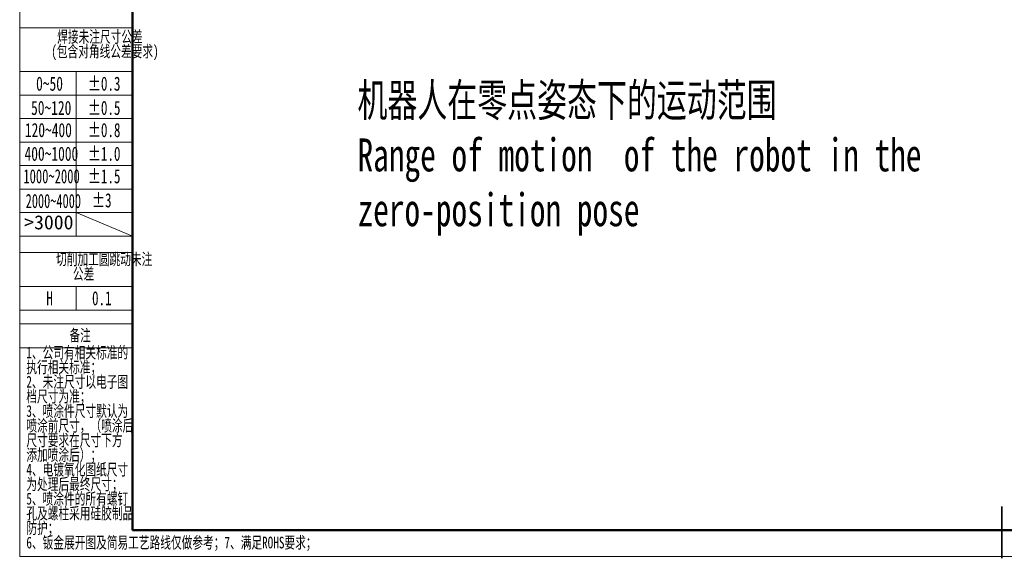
# Model space of a CAD drawing. Header units: millimetres. Extents: x 0 to 840, y 0 to 594.
# Tile 1 of 28: x 0 to 419, y 0 to 229. Entities that reach past the tile are written whole.
import ezdxf

# ---------------------------------------------------------------- set-up
doc = ezdxf.new("R2010")
doc.units = ezdxf.units.MM
doc.linetypes.add('CENTERX2', pattern=[20.32, 12.7, -2.54, 2.54, -2.54])
doc.layers.get('0').update_dxf_attribs({"lineweight": 18})
doc.layers.add('标注层', color=150, linetype='Continuous', lineweight=18)
doc.styles.add('SLDTEXTSTYLE0', font='txt', dxfattribs={"width": 0.7})
doc.styles.add('SLDTEXTSTYLE1', font='txt', dxfattribs={"width": 0.7})
doc.styles.add('SLDTEXTSTYLE17', font='txt', dxfattribs={"width": 0.653082})
doc.styles.add('SLDTEXTSTYLE18', font='txt', dxfattribs={"width": 0.641279})
doc.styles.add('SLDTEXTSTYLE5', font='txt', dxfattribs={"width": 0.677991})
doc.styles.add('SLDTEXTSTYLE7', font='txt', dxfattribs={"width": 1.026693})

# ---------------------------------------------------------------- blocks, each defined once
blk = doc.blocks.new('SW_NOTE_20')
at = {"layer": '标注层', "color": 0, "char_height": 2.5, "attachment_point": 2, "style": 'SLDTEXTSTYLE0'}
for s, insert, width in [('焊接未注尺寸公差', (13.75, 3.22), 39.5559), ('(包含对角线公差要求)', (14.82, 0.11), 47.8855)]:
    blk.add_mtext(s, dxfattribs=dict(at, insert=insert, width=width))
blk = doc.blocks.new('SW_NOTE_21')
at = {"layer": '标注层', "color": 0, "char_height": 2.5, "attachment_point": 2, "style": 'SLDTEXTSTYLE0'}
for s, insert, width in [('切削加工圆跳动未注', (15.47, 3.22), 44.6201), ('公差', (11.09, 0.11), 9.3855)]:
    blk.add_mtext(s, dxfattribs=dict(at, insert=insert, width=width))
blk = doc.blocks.new('SW_NOTE_22')
at = {"layer": '标注层', "color": 0, "char_height": 2.5, "attachment_point": 1, "style": 'SLDTEXTSTYLE0'}
for s, insert, width in [('1、公司有相关标准的', (0, 3.22), 46.595), ('执行相关标准；', (0, 0.11), 31.1676), ('2、未注尺寸以电子图', (0, -3), 46.8687), ('档尺寸为准；', (0, -6.11), 26.1425), ('3、喷涂件尺寸默认为', (0, -9.22), 47.0056), ('喷涂前尺寸，（喷涂后', (0, -12.33), 49.2933), ('尺寸要求在尺寸下方', (0, -15.44), 44.6788), ('添加喷涂后）；', (0, -18.56), 31.1285), ('4、电镀氧化图纸尺寸', (0, -21.67), 47.1034), ('为处理后最终尺寸；', (0, -24.78), 41.1201), ('5、喷涂件的所有螺钉', (0, -27.89), 47.0447), ('孔及螺柱采用硅胶制品', (0, -31), 49.3324), ('防护；', (0, -34.11), 10.8324)]:
    blk.add_mtext(s, dxfattribs=dict(at, insert=insert, width=width))

msp = doc.modelspace()

# ---------------------------------------------------------------- linework, layer by layer
at = {"color": 7, "linetype": 'Continuous', "lineweight": 18}
for p, q in [((0, 594.4), (0, 0.4)), ((0, 0.4), (839.99, 0.4))]:
    msp.add_line(p, q, dxfattribs=at)
at = {"color": 1, "linetype": 'Continuous', "lineweight": 18}
for p, q in [((0, 581.58), (0, 0.4)), ((0, 225.33), (47.99, 225.33)), ((0, 206.71), (24, 206.71)), ((24, 206.71), (24, 136.71)), ((47.99, 206.71), (24, 206.71)), ((0, 196.71), (47.99, 196.71)), ((0, 186.71), (47.99, 186.71)), ((0, 176.71), (47.99, 176.71)), ((0, 166.71), (47.99, 166.71)), ((0, 156.71), (47.99, 156.71)), ((0, 146.71), (47.99, 146.71)), ((24, 146.69), (47.99, 136.71)), ((0, 136.71), (47.99, 136.71)), ((0, 129.79), (47.99, 129.79)), ((0, 115.21), (47.99, 115.21)), ((24, 115.21), (24, 105.21)), ((0, 105.21), (47.99, 105.21)), ((0, 99.41), (47.99, 99.41)), ((0, 89.11), (47.99, 89.11))]:
    msp.add_line(p, q, dxfattribs=at)
at = {"color": 7, "linetype": 'Continuous', "lineweight": 50}
for q in [(47.99, 581.58), (827.99, 11.58)]:
    msp.add_line((47.99, 11.58), q, dxfattribs=at)
at = {"color": 1, "linetype": 'CENTERX2', "lineweight": 18}
msp.add_line((0, 206.71), (47.99, 206.71), dxfattribs=at)
at = {"color": 7, "linetype": 'Continuous', "lineweight": 35}
msp.add_line((417.99, 21.58), (417.99, -0.42), dxfattribs=at)

# ---------------------------------------------------------------- block references
at = {"layer": '标注层', "color": 1, "xscale": 2, "yscale": 2, "zscale": 2}
for name, p in [('SW_NOTE_20', (6.65, 217.63)), ('SW_NOTE_21', (5.01, 122.96)), ('SW_NOTE_22', (2.83, 83.23))]:
    msp.add_blockref(name, p, dxfattribs=at)

# ---------------------------------------------------------------- texts
at = {"layer": '标注层', "color": 1}
for s, insert, char_height, width, attachment_point, style in [('0~50', (6.98, 204.59), 6, 22.8536, 1, 'SLDTEXTSTYLE1'), ('%%P0.3', (29.04, 204.59), 6, 26.5439, 1, 'SLDTEXTSTYLE5'), ('50~120', (4.84, 194.28), 6, 34.7263, 1, 'SLDTEXTSTYLE1'), ('%%P0.5', (29.04, 194.28), 6, 26.5439, 1, 'SLDTEXTSTYLE5'), ('120~400', (2.21, 184.84), 6, 40.076, 1, 'SLDTEXTSTYLE1'), ('%%P0.8', (29.04, 184.84), 6, 26.5894, 1, 'SLDTEXTSTYLE5'), ('400~1000', (2.06, 174.75), 6, 47.0212, 1, 'SLDTEXTSTYLE1'), ('%%P1.0', (29.04, 174.75), 6, 26.6803, 1, 'SLDTEXTSTYLE5'), ('1000~2000', (1.57, 165.17), 6, 48.5981, 1, 'SLDTEXTSTYLE17'), ('%%P1.5', (29.04, 165.17), 6, 26.5439, 1, 'SLDTEXTSTYLE5'), ('%%P3', (30.79, 154.95), 6, 14.9082, 1, 'SLDTEXTSTYLE5'), ('2000~4000', (2.54, 154.66), 6, 48.4076, 1, 'SLDTEXTSTYLE18'), ('>3000', (1.93, 145.57), 6, 41.9854, 1, 'SLDTEXTSTYLE7'), ('H', (11.32, 113.26), 6, 5.4088, 1, 'SLDTEXTSTYLE5'), ('0.1', (30.79, 113.26), 6, 15.7264, 1, 'SLDTEXTSTYLE5'), ('备注', (25.72, 96.98), 5, 19.0056, 2, 'SLDTEXTSTYLE0'), ('6、钣金展开图及简易工艺路线仅做参考；7、满足ROHS要求；', (2.83, 8.79), 5, 262.4804, 1, 'SLDTEXTSTYLE0')]:
    msp.add_mtext(s, dxfattribs=dict(at, insert=insert, char_height=char_height, width=width, attachment_point=attachment_point, style=style))
at = {"layer": '标注层', "color": 7, "insert": (143.75, 201.59), "char_height": 14, "width": 292.7485, "attachment_point": 1, "style": 'SLDTEXTSTYLE1'}
msp.add_mtext('机器人在零点姿态下的运动范围\\PRange of motion  of the robot in the zero-position pose', dxfattribs=at)

doc.saveas('drawing.dxf')
